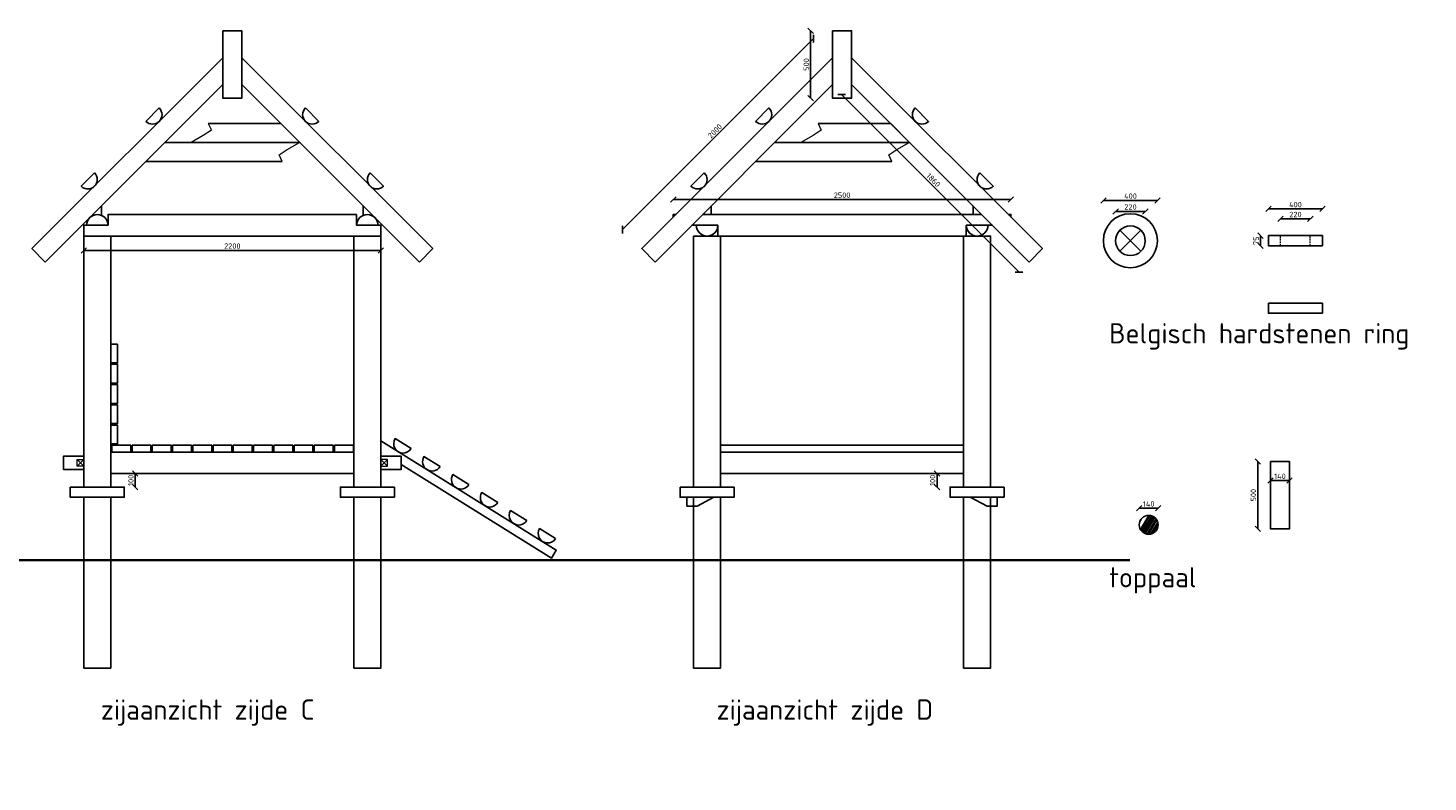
# Model space of a CAD drawing. Header units: metres. Extents: x -170212 to 42557, y -53864 to 18192.
# Tile 10 of 28: x 6048 to 16417, y 3902 to 9486. Entities that reach past the tile are written whole.
import ezdxf

# ---------------------------------------------------------------- set-up
doc = ezdxf.new("R2010")
doc.units = ezdxf.units.M
doc.header["$LTSCALE"] = 2
doc.linetypes.add('HIDDEN', pattern=[9.525, 6.35, -3.175])
for name, color, linetype, lineweight in [('N-CO-HC-HOUTVORM_HIDDEN-G', 8, 'HIDDEN', 18), ('N-CO-HC-HOUTVORM_kops-A', 253, 'Continuous', 5), ('N-CO-HC-HOUTVORM_ZICHT_1-G', 30, 'Continuous', 25), ('N-CO-HC-HOUTVORM_ZICHT_2-G', 1, 'Continuous', 18), ('N-CO-HC-PEIL-G', 7, 'AL-MAAIVELD', 35), ('X-XX-AL-DETAIL1-T50', 130, 'Continuous', 50)]:
    doc.layers.add(name, color=color, linetype=linetype, lineweight=lineweight)
doc.layers.add('TM00_MAATVOERING', color=7, linetype='Continuous')
doc.styles.add('NLCS-ISO', font='NLCS-ISO.ttf')
doc.styles.add('NLCS-ISO-M50-T50', font='NLCS-ISO.ttf', dxfattribs={"height": 0.25})
doc.linetypes.add('AL-MAAIVELD', pattern='A,12,[40,NLCS.SHX,S=1,R=0,X=0,Y=-0.5],12', length=24)
doc.dimstyles.new('NLCS RODOR-DIM-020mm', dxfattribs={"dimscale": 20, "dimtxt": 2, "dimasz": 2, "dimexe": 1.25, "dimexo": 0.625, "dimtad": 1, "dimdec": 0, "dimzin": 1, "dimdsep": 46, "dimtxsty": 'NLCS-ISO', "dimblk": 'OBLIQUE', "dimcen": 0, "dimse1": 1, "dimse2": 1, "dimclrd": 256, "dimclre": 1, "dimclrt": 256, "dimadec": 0, "dimazin": 0, "dimtfac": 1, "dimtdec": 0, "dimtmove": 0, "dimatfit": 0, "dimfxl": 1, "dimtolj": 1, "dimtzin": 0, "dimlwd": -1, "dimlwe": -1, "dimarcsym": 0})

# ---------------------------------------------------------------- blocks, each defined once
blk = doc.blocks.new('_Oblique')
at = {"color": 0, "linetype": 'ByBlock', "lineweight": -2}
blk.add_line((-0.5, -0.5), (0.5, 0.5), dxfattribs=at)
blk = doc.blocks.new('*D74')
at = {"layer": 'Defpoints', "color": 0, "transparency": 16777216}
for p in [(15251, 6276), (15157, 5776), (15251, 5776)]:
    blk.add_point(p, dxfattribs=at)
at = {"layer": 'TM00_MAATVOERING', "transparency": 16777216}
blk.add_line((15157, 6276), (15157, 5776), dxfattribs=at)
at = {"layer": 'TM00_MAATVOERING', "transparency": 16777216, "xscale": 40, "yscale": 40, "zscale": 40}
for p, rotation in [((15157, 6276), 90), ((15157, 5776), 270)]:
    blk.add_blockref('_Oblique', p, dxfattribs=dict(at, rotation=rotation))
at = {"layer": 'TM00_MAATVOERING', "transparency": 16777216, "insert": (15124, 6026), "char_height": 40, "attachment_point": 5, "rotation": 90, "style": 'NLCS-ISO'}
blk.add_mtext('\\A1;500', dxfattribs=at)
blk = doc.blocks.new('*D75')
at = {"layer": 'Defpoints', "color": 0, "transparency": 16777216}
for p in [(15251, 6276), (15391, 6276), (15391, 6134)]:
    blk.add_point(p, dxfattribs=at)
at = {"layer": 'TM00_MAATVOERING', "transparency": 16777216}
blk.add_line((15251, 6134), (15391, 6134), dxfattribs=at)
at = {"layer": 'TM00_MAATVOERING', "transparency": 16777216, "xscale": 40, "yscale": 40, "zscale": 40, "rotation": 180}
blk.add_blockref('_Oblique', (15251, 6134), dxfattribs=at)
at = {"layer": 'TM00_MAATVOERING', "transparency": 16777216, "xscale": 40, "yscale": 40, "zscale": 40}
blk.add_blockref('_Oblique', (15391, 6134), dxfattribs=at)
at = {"layer": 'TM00_MAATVOERING', "transparency": 16777216, "insert": (15321, 6166), "char_height": 40, "attachment_point": 5, "style": 'NLCS-ISO'}
blk.add_mtext('\\A1;140', dxfattribs=at)
blk = doc.blocks.new('*D76')
at = {"layer": 'Defpoints', "color": 0, "transparency": 16777216}
for p in [(14419, 5929), (14279, 5807), (14419, 5807)]:
    blk.add_point(p, dxfattribs=at)
at = {"layer": 'TM00_MAATVOERING', "transparency": 16777216}
blk.add_line((14279, 5929), (14419, 5929), dxfattribs=at)
at = {"layer": 'TM00_MAATVOERING', "transparency": 16777216, "xscale": 40, "yscale": 40, "zscale": 40, "rotation": 180}
blk.add_blockref('_Oblique', (14279, 5929), dxfattribs=at)
at = {"layer": 'TM00_MAATVOERING', "transparency": 16777216, "xscale": 40, "yscale": 40, "zscale": 40}
blk.add_blockref('_Oblique', (14419, 5929), dxfattribs=at)
at = {"layer": 'TM00_MAATVOERING', "transparency": 16777216, "insert": (14349, 5961), "char_height": 40, "attachment_point": 5, "style": 'NLCS-ISO'}
blk.add_mtext('\\A1;140', dxfattribs=at)
blk = doc.blocks.new('*D94')
at = {"layer": 'Defpoints', "color": 0, "transparency": 16777216}
for p in [(14414, 8209), (14014, 7911), (14414, 7911)]:
    blk.add_point(p, dxfattribs=at)
at = {"layer": 'TM00_MAATVOERING', "transparency": 16777216}
blk.add_line((14014, 8209), (14414, 8209), dxfattribs=at)
at = {"layer": 'TM00_MAATVOERING', "transparency": 16777216, "xscale": 40, "yscale": 40, "zscale": 40, "rotation": 180}
blk.add_blockref('_Oblique', (14014, 8209), dxfattribs=at)
at = {"layer": 'TM00_MAATVOERING', "transparency": 16777216, "xscale": 40, "yscale": 40, "zscale": 40}
blk.add_blockref('_Oblique', (14414, 8209), dxfattribs=at)
at = {"layer": 'TM00_MAATVOERING', "transparency": 16777216, "insert": (14214, 8241), "char_height": 40, "attachment_point": 5, "style": 'NLCS-ISO'}
blk.add_mtext('\\A1;400', dxfattribs=at)
blk = doc.blocks.new('*D95')
at = {"layer": 'Defpoints', "color": 0, "transparency": 16777216}
for p in [(14324, 8128), (14104, 7911), (14324, 7911)]:
    blk.add_point(p, dxfattribs=at)
at = {"layer": 'TM00_MAATVOERING', "transparency": 16777216}
blk.add_line((14104, 8128), (14324, 8128), dxfattribs=at)
at = {"layer": 'TM00_MAATVOERING', "transparency": 16777216, "xscale": 40, "yscale": 40, "zscale": 40, "rotation": 180}
blk.add_blockref('_Oblique', (14104, 8128), dxfattribs=at)
at = {"layer": 'TM00_MAATVOERING', "transparency": 16777216, "xscale": 40, "yscale": 40, "zscale": 40}
blk.add_blockref('_Oblique', (14324, 8128), dxfattribs=at)
at = {"layer": 'TM00_MAATVOERING', "transparency": 16777216, "insert": (14214, 8161), "char_height": 40, "attachment_point": 5, "style": 'NLCS-ISO'}
blk.add_mtext('\\A1;220', dxfattribs=at)
blk = doc.blocks.new('*D96')
at = {"layer": 'Defpoints', "color": 0, "transparency": 16777216}
for p in [(15636, 8146), (15236, 7948), (15636, 7948)]:
    blk.add_point(p, dxfattribs=at)
at = {"layer": 'TM00_MAATVOERING', "transparency": 16777216}
blk.add_line((15236, 8146), (15636, 8146), dxfattribs=at)
at = {"layer": 'TM00_MAATVOERING', "transparency": 16777216, "xscale": 40, "yscale": 40, "zscale": 40, "rotation": 180}
blk.add_blockref('_Oblique', (15236, 8146), dxfattribs=at)
at = {"layer": 'TM00_MAATVOERING', "transparency": 16777216, "xscale": 40, "yscale": 40, "zscale": 40}
blk.add_blockref('_Oblique', (15636, 8146), dxfattribs=at)
at = {"layer": 'TM00_MAATVOERING', "transparency": 16777216, "insert": (15436, 8178), "char_height": 40, "attachment_point": 5, "style": 'NLCS-ISO'}
blk.add_mtext('\\A1;400', dxfattribs=at)
blk = doc.blocks.new('*D97')
at = {"layer": 'Defpoints', "color": 0, "transparency": 16777216}
for p in [(15546, 8072), (15326, 7948), (15546, 7948)]:
    blk.add_point(p, dxfattribs=at)
at = {"layer": 'TM00_MAATVOERING', "transparency": 16777216}
blk.add_line((15326, 8072), (15546, 8072), dxfattribs=at)
at = {"layer": 'TM00_MAATVOERING', "transparency": 16777216, "xscale": 40, "yscale": 40, "zscale": 40, "rotation": 180}
blk.add_blockref('_Oblique', (15326, 8072), dxfattribs=at)
at = {"layer": 'TM00_MAATVOERING', "transparency": 16777216, "xscale": 40, "yscale": 40, "zscale": 40}
blk.add_blockref('_Oblique', (15546, 8072), dxfattribs=at)
at = {"layer": 'TM00_MAATVOERING', "transparency": 16777216, "insert": (15436, 8105), "char_height": 40, "attachment_point": 5, "style": 'NLCS-ISO'}
blk.add_mtext('\\A1;220', dxfattribs=at)
blk = doc.blocks.new('*D98')
at = {"layer": 'Defpoints', "color": 0, "transparency": 16777216}
for p in [(15236, 7948), (15177, 7873), (15236, 7873)]:
    blk.add_point(p, dxfattribs=at)
at = {"layer": 'TM00_MAATVOERING', "transparency": 16777216}
blk.add_line((15177, 7948), (15177, 7873), dxfattribs=at)
at = {"layer": 'TM00_MAATVOERING', "transparency": 16777216, "xscale": 40, "yscale": 40, "zscale": 40}
for p, rotation in [((15177, 7948), 90), ((15177, 7873), 270)]:
    blk.add_blockref('_Oblique', p, dxfattribs=dict(at, rotation=rotation))
at = {"layer": 'TM00_MAATVOERING', "transparency": 16777216, "insert": (15145, 7911), "char_height": 40, "attachment_point": 5, "rotation": 90, "style": 'NLCS-ISO'}
blk.add_mtext('\\A1;75', dxfattribs=at)
blk = doc.blocks.new('*D107')
at = {"layer": 'Defpoints', "color": 0, "transparency": 16777216}
for p in [(6462, 7945), (8662, 7945), (8662, 7838)]:
    blk.add_point(p, dxfattribs=at)
at = {"layer": 'TM00_MAATVOERING', "transparency": 16777216}
blk.add_line((6462, 7838), (8662, 7838), dxfattribs=at)
at = {"layer": 'TM00_MAATVOERING', "transparency": 16777216, "xscale": 40, "yscale": 40, "zscale": 40, "rotation": 180}
blk.add_blockref('_Oblique', (6462, 7838), dxfattribs=at)
at = {"layer": 'TM00_MAATVOERING', "transparency": 16777216, "xscale": 40, "yscale": 40, "zscale": 40}
blk.add_blockref('_Oblique', (8662, 7838), dxfattribs=at)
at = {"layer": 'TM00_MAATVOERING', "transparency": 16777216, "insert": (7562, 7871), "char_height": 40, "attachment_point": 5, "style": 'NLCS-ISO'}
blk.add_mtext('\\A1;2200', dxfattribs=at)
blk = doc.blocks.new('*D108')
at = {"layer": 'Defpoints', "color": 0, "transparency": 16777216}
for p in [(12078, 9466), (11845, 8966), (12078, 8966)]:
    blk.add_point(p, dxfattribs=at)
at = {"layer": 'TM00_MAATVOERING', "transparency": 16777216}
blk.add_line((11845, 9466), (11845, 8966), dxfattribs=at)
at = {"layer": 'TM00_MAATVOERING', "transparency": 16777216, "xscale": 40, "yscale": 40, "zscale": 40}
for p, rotation in [((11845, 9466), 90), ((11845, 8966), 270)]:
    blk.add_blockref('_Oblique', p, dxfattribs=dict(at, rotation=rotation))
at = {"layer": 'TM00_MAATVOERING', "transparency": 16777216, "insert": (11813, 9216), "char_height": 40, "attachment_point": 5, "rotation": 90, "style": 'NLCS-ISO'}
blk.add_mtext('\\A1;500', dxfattribs=at)
blk = doc.blocks.new('*D109')
at = {"layer": 'Defpoints', "color": 0, "transparency": 16777216}
for p in [(11866, 9408), (12008, 9266), (10594, 7852)]:
    blk.add_point(p, dxfattribs=at)
at = {"layer": 'TM00_MAATVOERING', "transparency": 16777216}
blk.add_line((10452, 7993), (11866, 9408), dxfattribs=at)
at = {"layer": 'TM00_MAATVOERING', "transparency": 16777216, "xscale": 40, "yscale": 40, "zscale": 40}
for p, rotation in [((11866, 9408), 45), ((10452, 7993), 225)]:
    blk.add_blockref('_Oblique', p, dxfattribs=dict(at, rotation=rotation))
at = {"layer": 'TM00_MAATVOERING', "transparency": 16777216, "insert": (11136, 8723), "char_height": 40, "attachment_point": 5, "rotation": 45, "style": 'NLCS-ISO'}
blk.add_mtext('\\A1;2000', dxfattribs=at)
blk = doc.blocks.new('*D110')
at = {"layer": 'Defpoints', "color": 0, "transparency": 16777216}
for p in [(12148, 9068), (13389, 7679), (13463, 7753)]:
    blk.add_point(p, dxfattribs=at)
at = {"layer": 'TM00_MAATVOERING', "transparency": 16777216}
blk.add_line((12074, 8994), (13389, 7679), dxfattribs=at)
at = {"layer": 'TM00_MAATVOERING', "transparency": 16777216, "xscale": 40, "yscale": 40, "zscale": 40}
for p, rotation in [((12074, 8994), 135), ((13389, 7679), 315)]:
    blk.add_blockref('_Oblique', p, dxfattribs=dict(at, rotation=rotation))
at = {"layer": 'TM00_MAATVOERING', "transparency": 16777216, "insert": (12754, 8360), "char_height": 40, "attachment_point": 5, "rotation": 315, "style": 'NLCS-ISO'}
blk.add_mtext('\\A1;1860', dxfattribs=at)
blk = doc.blocks.new('*D111')
at = {"layer": 'Defpoints', "color": 0, "transparency": 16777216}
for p in [(13328, 8216), (10828, 8105), (13328, 8105)]:
    blk.add_point(p, dxfattribs=at)
at = {"layer": 'TM00_MAATVOERING', "transparency": 16777216}
blk.add_line((10828, 8216), (13328, 8216), dxfattribs=at)
at = {"layer": 'TM00_MAATVOERING', "transparency": 16777216, "xscale": 40, "yscale": 40, "zscale": 40, "rotation": 180}
blk.add_blockref('_Oblique', (10828, 8216), dxfattribs=at)
at = {"layer": 'TM00_MAATVOERING', "transparency": 16777216, "xscale": 40, "yscale": 40, "zscale": 40}
blk.add_blockref('_Oblique', (13328, 8216), dxfattribs=at)
at = {"layer": 'TM00_MAATVOERING', "transparency": 16777216, "insert": (12078, 8248), "char_height": 40, "attachment_point": 5, "style": 'NLCS-ISO'}
blk.add_mtext('\\A1;2500', dxfattribs=at)
blk = doc.blocks.new('*D326')
at = {"layer": 'Defpoints', "color": 0, "transparency": 16777216}
for p in [(6345, 6186), (6843, 6186), (6545, 6086)]:
    blk.add_point(p, dxfattribs=at)
at = {"layer": 'TM00_MAATVOERING', "transparency": 16777216}
blk.add_line((6843, 6086), (6843, 6186), dxfattribs=at)
at = {"layer": 'TM00_MAATVOERING', "transparency": 16777216, "xscale": 40, "yscale": 40, "zscale": 40}
for p, rotation in [((6843, 6186), 90), ((6843, 6086), 270)]:
    blk.add_blockref('_Oblique', p, dxfattribs=dict(at, rotation=rotation))
at = {"layer": 'TM00_MAATVOERING', "transparency": 16777216, "insert": (6810, 6136), "char_height": 40, "attachment_point": 5, "rotation": 90, "style": 'NLCS-ISO'}
blk.add_mtext('\\A1;100', dxfattribs=at)
blk = doc.blocks.new('*D327')
at = {"layer": 'Defpoints', "color": 0, "transparency": 16777216}
for p in [(12283, 6186), (12781, 6186), (12483, 6086)]:
    blk.add_point(p, dxfattribs=at)
at = {"layer": 'TM00_MAATVOERING', "transparency": 16777216}
blk.add_line((12781, 6086), (12781, 6186), dxfattribs=at)
at = {"layer": 'TM00_MAATVOERING', "transparency": 16777216, "xscale": 40, "yscale": 40, "zscale": 40}
for p, rotation in [((12781, 6186), 90), ((12781, 6086), 270)]:
    blk.add_blockref('_Oblique', p, dxfattribs=dict(at, rotation=rotation))
at = {"layer": 'TM00_MAATVOERING', "transparency": 16777216, "insert": (12748, 6136), "char_height": 40, "attachment_point": 5, "rotation": 90, "style": 'NLCS-ISO'}
blk.add_mtext('\\A1;100', dxfattribs=at)

msp = doc.modelspace()

# ---------------------------------------------------------------- hatches: boundary and pattern name
at = {"layer": 'N-CO-HC-HOUTVORM_kops-A'}
h = msp.add_hatch(dxfattribs=at)
h.set_pattern_fill('KOPSHOUT', color=256, scale=2)
h.set_pattern_definition([(60, (0, -576.21), (-173.205, 100), []), (60, (10, -576.21), (-173.205, 100), []), (60, (12, -576.21), (-173.205, 100), []), (60, (24, -576.21), (-173.205, 100), []), (60, (34, -576.21), (-173.205, 100), []), (60, (40, -576.21), (-173.205, 100), []), (60, (42, -576.21), (-173.205, 100), []), (60, (44, -576.21), (-173.205, 100), []), (60, (54, -576.21), (-173.205, 100), []), (60, (56, -576.21), (-173.205, 100), []), (60, (70, -576.21), (-173.205, 100), []), (60, (74, -576.21), (-173.205, 100), []), (60, (80, -576.21), (-173.205, 100), []), (60, (82, -576.21), (-173.205, 100), []), (60, (96, -576.21), (-173.205, 100), []), (60, (98, -576.21), (-173.205, 100), []), (60, (102, -576.21), (-173.205, 100), []), (60, (106, -576.21), (-173.205, 100), []), (60, (116, -576.21), (-173.205, 100), []), (60, (118, -576.21), (-173.205, 100), []), (60, (120, -576.21), (-173.205, 100), []), (60, (132, -576.21), (-173.205, 100), []), (60, (138, -576.21), (-173.205, 100), []), (60, (148, -576.21), (-173.205, 100), []), (60, (150, -576.21), (-173.205, 100), []), (60, (158, -576.21), (-173.205, 100), []), (60, (160, -576.21), (-173.205, 100), []), (60, (162, -576.21), (-173.205, 100), []), (60, (166, -576.21), (-173.205, 100), []), (60, (174, -576.21), (-173.205, 100), []), (60, (176, -576.21), (-173.205, 100), []), (60, (182, -576.21), (-173.205, 100), []), (60, (186, -576.21), (-173.205, 100), []), (60, (192, -576.21), (-173.205, 100), []), (60, (194, -576.21), (-173.205, 100), [])])
edge = h.paths.add_edge_path()
edge.add_arc((14348.8, 5806.8), 70, 0, 360)

# ---------------------------------------------------------------- linework, layer by layer
for p in [(11536.4, 8794.8), (12619.2, 8794.8), (11057.3, 8314.3), (11065, 8323.4), (13090.6, 8323.4), (13098.2, 8314.3)]:
    msp.add_point(p)
at = {"layer": 'N-CO-HC-HOUTVORM_HIDDEN-G'}
for p, q in [((15325.7, 7873.2), (15325.7, 7948.2)), ((15545.7, 7873.2), (15545.7, 7948.2))]:
    msp.add_line(p, q, dxfattribs=at)
at = {"layer": 'N-CO-HC-HOUTVORM_ZICHT_1-G'}
for points in [[(7491.8, 9466.2), (7491.8, 8966.2), (7631.8, 8966.2), (7631.8, 9466.2)], [(12007.8, 9466.2), (12007.8, 8966.2), (12147.8, 8966.2), (12147.8, 9466.2)], [(6176.5, 7753), (7491.8, 9068.2), (7491.8, 9266.2), (6077.6, 7852)], [(8947, 7753), (7631.8, 9068.2), (7631.8, 9266.2), (9046, 7852)], [(10692.6, 7753), (12007.8, 9068.2), (12007.8, 9266.2), (10593.6, 7852)], [(13463, 7753), (12147.8, 9068.2), (12147.8, 9266.2), (13562, 7852)], [(8481.8, 8105), (6641.8, 8105), (6641.8, 8025), (6461.8, 8025), (6461.8, 7945), (8661.8, 7945), (8661.8, 8025), (8481.8, 8025)], [(15235.7, 7948.2), (15235.7, 7873.2), (15635.7, 7873.2), (15635.7, 7948.2)], [(15235.7, 7448.2), (15235.7, 7373.2), (15635.7, 7373.2), (15635.7, 7448.2)], [(6711.8, 7145.8), (6661.8, 7145.8), (6661.8, 7005.8), (6711.8, 7005.8)], [(6711.8, 6995.8), (6661.8, 6995.8), (6661.8, 6855.8), (6711.8, 6855.8)], [(6711.8, 6845.8), (6661.8, 6845.8), (6661.8, 6705.8), (6711.8, 6705.8)], [(6711.8, 6695.8), (6661.8, 6695.8), (6661.8, 6555.8), (6711.8, 6555.8)], [(6711.8, 6545.8), (6661.8, 6545.8), (6661.8, 6405.8), (6711.8, 6405.8)], [(6661.8, 6185.8), (8461.8, 6185.8), (8461.8, 6345.8), (6661.8, 6345.8)], [(6669.1, 6395.8), (6669.1, 6345.8), (6809.1, 6345.8), (6809.1, 6395.8)], [(6819.1, 6395.8), (6819.1, 6345.8), (6959.1, 6345.8), (6959.1, 6395.8)], [(6969.1, 6395.8), (6969.1, 6345.8), (7109.1, 6345.8), (7109.1, 6395.8)], [(7119.1, 6395.8), (7119.1, 6345.8), (7259.1, 6345.8), (7259.1, 6395.8)], [(7269.1, 6395.8), (7269.1, 6345.8), (7409.1, 6345.8), (7409.1, 6395.8)], [(7419.1, 6395.8), (7419.1, 6345.8), (7559.1, 6345.8), (7559.1, 6395.8)], [(7569.1, 6395.8), (7569.1, 6345.8), (7709.1, 6345.8), (7709.1, 6395.8)], [(7719.1, 6395.8), (7719.1, 6345.8), (7859.1, 6345.8), (7859.1, 6395.8)], [(7869.1, 6395.8), (7869.1, 6345.8), (8009.1, 6345.8), (8009.1, 6395.8)], [(8019.1, 6395.8), (8019.1, 6345.8), (8159.1, 6345.8), (8159.1, 6395.8)], [(8169.1, 6395.8), (8169.1, 6345.8), (8309.1, 6345.8), (8309.1, 6395.8)], [(8319.1, 6395.8), (8319.1, 6345.8), (8459.1, 6345.8), (8459.1, 6395.8)], [(11177.8, 6395.8), (11177.8, 6345.8), (12977.8, 6345.8), (12977.8, 6395.8)], [(11177.8, 6185.8), (12977.8, 6185.8), (12977.8, 6345.8), (11177.8, 6345.8)], [(15251.5, 6276.2), (15251.5, 5776.2), (15391.5, 5776.2), (15391.5, 6276.2)], [(6361.8, 6085.8), (6361.8, 6010.8), (6761.8, 6010.8), (6761.8, 6085.8)], [(8761.8, 6085.8), (8761.8, 6010.8), (8361.8, 6010.8), (8361.8, 6085.8)], [(10877.8, 6085.8), (10877.8, 6010.8), (11277.8, 6010.8), (11277.8, 6085.8)], [(13277.8, 6085.8), (13277.8, 6010.8), (12877.8, 6010.8), (12877.8, 6085.8)], [(11128.9, 6010.8), (11128.9, 6010.8), (10928.9, 6010.8), (10928.9, 5945.8), (11003.9, 5945.8)], [(13026.7, 6010.8), (13026.7, 6010.8), (13226.7, 6010.8), (13226.7, 5945.8), (13151.7, 5945.8)]]:
    msp.add_lwpolyline(points, close=True, dxfattribs=at)
for points in [[(7020.4, 8893.8), (6921.4, 8794.8, 1)], [(8103.2, 8893.8), (8202.2, 8794.8, -1)], [(11536.4, 8893.8), (11437.4, 8794.8, 1)], [(12619.2, 8893.8), (12718.2, 8794.8, -1)], [(6541.3, 8413.3), (6442.3, 8314.3, 1)], [(8582.2, 8413.3), (8681.2, 8314.3, -1)], [(11057.3, 8413.3), (10958.3, 8314.3, 1)], [(13098.2, 8413.3), (13197.2, 8314.3, -1)], [(6481.8, 8025, -1), (6641.8, 8025)], [(8641.8, 8025, 1), (8481.8, 8025)], [(10997.8, 8025, 1), (11157.8, 8025)], [(13157.8, 8025, -1), (12997.8, 8025)], [(8886.2, 6370.8), (8767.4, 6444.7, 1)], [(9100.2, 6237.6), (8981.3, 6311.6, 1)], [(9314.2, 6104.5), (9195.3, 6178.5, 1)], [(9528.1, 5971.4), (9409.3, 6045.3, 1)], [(9742.1, 5838.2), (9623.2, 5912.2, 1)], [(9956, 5705.1), (9837.2, 5779.1, 1)]]:
    msp.add_lwpolyline(points, format="xyb", close=True, dxfattribs=at)
for points in [[(7384, 8778.2), (7921.8, 8778.2), (8061.8, 8638.2), (7256.6, 8638.2)], [(11900, 8778.2), (12437.8, 8778.2), (12577.8, 8638.2), (11772.6, 8638.2)], [(7803.8, 8638.2), (7061.8, 8638.2), (6921.8, 8498.2), (7931.2, 8498.2)], [(12319.8, 8638.2), (11577.8, 8638.2), (11437.8, 8498.2), (12447.2, 8498.2)], [(6531.8, 8099.2), (6531.8, 8108.2)], [(6591.8, 8168.2), (6591.8, 8099.2)], [(8531.8, 8168.2), (8531.8, 8099.2)], [(8591.8, 8099.2), (8591.8, 8108.2)], [(10827.8, 8086.2), (10827.8, 8105), (10846.6, 8105)], [(11044.6, 8105), (13111, 8105)], [(11047.8, 8105), (11047.8, 8108.2)], [(11107.8, 8168.2), (11107.8, 8105)], [(13047.8, 8168.2), (13047.8, 8105)], [(13107.8, 8105), (13107.8, 8108.2)], [(13309, 8105), (13327.8, 8105), (13327.8, 8086.2)], [(13191, 8025), (12997.8, 8025), (12997.8, 7945), (11157.8, 7945), (11157.8, 8025), (10964.6, 8025)], [(6461.8, 6085.8), (6461.8, 7945), (6661.8, 7945), (6661.8, 6085.8)], [(6591.8, 7945), (6531.8, 7945)], [(8661.8, 6085.8), (8661.8, 7945), (8461.8, 7945), (8461.8, 6085.8)], [(8531.8, 7945), (8591.8, 7945)], [(10977.8, 6085.8), (10977.8, 7945), (11177.8, 7945), (11177.8, 6085.8)], [(11107.8, 7950.9), (11107.8, 7945), (11047.8, 7945), (11047.8, 7950.9)], [(13177.8, 6085.8), (13177.8, 7945), (12977.8, 7945), (12977.8, 6085.8)], [(13047.8, 7950.9), (13047.8, 7945), (13107.8, 7945), (13107.8, 7950.9)], [(8661.8, 6428.3), (9961.5, 5619.3), (9924.5, 5559.8), (8811.8, 6252.5)], [(6461.8, 6315.4), (6311.8, 6315.4), (6311.8, 6215.4), (6461.8, 6215.4)], [(6661.8, 6215.4), (6661.8, 6315.4)], [(8461.8, 6215.4), (8461.8, 6315.4)], [(8661.8, 6315.4), (8811.8, 6315.4), (8811.8, 6215.4), (8661.8, 6215.4)], [(6661.8, 6010.8), (6661.8, 4745), (6461.8, 4745), (6461.8, 6010.8)], [(8461.8, 6010.8), (8461.8, 4745), (8661.8, 4745), (8661.8, 6010.8)], [(11177.8, 6010.8), (11177.8, 4745), (10977.8, 4745), (10977.8, 6010.8)], [(12977.8, 6010.8), (12977.8, 4745), (13177.8, 4745), (13177.8, 6010.8)]]:
    msp.add_lwpolyline(points, dxfattribs=at)
for centre, radius in [((14213.5, 7910.7), 200), ((14213.5, 7910.7), 110), ((14348.8, 5806.8), 70)]:
    msp.add_circle(centre, radius, dxfattribs=at)
at = {"layer": 'N-CO-HC-HOUTVORM_ZICHT_2-G'}
for p, q in [((14135.7, 7832.9), (14291.3, 7988.5)), ((14135.7, 7988.5), (14291.3, 7832.9)), ((6461.8, 6290.4), (6411.8, 6240.4)), ((6461.8, 6240.4), (6411.8, 6290.4)), ((8661.8, 6290.4), (8711.8, 6240.4)), ((8661.8, 6240.4), (8711.8, 6290.4))]:
    msp.add_line(p, q, dxfattribs=at)
at = {"layer": 'N-CO-HC-HOUTVORM_ZICHT_2-G', "flags": 128}
for points in [[(7384, 8778.2), (7407.4, 8730.2), (7347, 8689.9), (7256.6, 8638.2)], [(11900, 8778.2), (11923.5, 8730.2), (11863, 8689.9), (11772.6, 8638.2)], [(7931.2, 8498.2), (7907.8, 8546.2), (7968.2, 8586.5), (8058.7, 8638.2)], [(12447.2, 8498.2), (12423.8, 8546.2), (12484.3, 8586.5), (12574.7, 8638.2)]]:
    msp.add_lwpolyline(points, dxfattribs=at)
at = {"layer": 'N-CO-HC-HOUTVORM_ZICHT_2-G'}
for points in [[(6461.8, 6290.4), (6461.8, 6240.4), (6411.8, 6240.4), (6411.8, 6290.4)], [(8661.8, 6290.4), (8661.8, 6240.4), (8711.8, 6240.4), (8711.8, 6290.4)]]:
    msp.add_lwpolyline(points, close=True, dxfattribs=at)
at = {"layer": 'N-CO-HC-PEIL-G', "ltscale": 20, "flags": 128}
msp.add_lwpolyline([(-3603.8, 5545.8), (14208.6, 5545.8)], dxfattribs=at)

# ---------------------------------------------------------------- texts
at = {"layer": 'X-XX-AL-DETAIL1-T50', "char_height": 150, "attachment_point": 1, "style": 'NLCS-ISO-M50-T50'}
for s, heights, insert in [('{\\C3;Belgisch hardstenen ring}', [0], (14055.8, 7300.1)), ('{\\C3;toppaal}', [0], (14055.8, 5493.2)), ('{\\C2;zijaanzicht zijde C}', [177.6], (6587.6, 4513.2)), ('{\\C2;zijaanzicht zijde D}', [0], (11148.2, 4513.2))]:
    msp.add_mtext_dynamic_manual_height_columns(s, width=2003051.232, gutter_width=1250, heights=heights, dxfattribs=dict(at, insert=insert))

# ---------------------------------------------------------------- dimensions: what is measured, and where the dimension line sits
at = {"layer": 'TM00_MAATVOERING'}
for base, p1, p2, picture, middle in [((11845, 8966.2), (12077.8, 9466.2), (12077.8, 8966.2), '*D108', (11812.5, 9216.2)), ((15177.2, 7873.2), (15235.7, 7948.2), (15235.7, 7873.2), '*D98', (15144.7, 7910.7)), ((15156.6, 5776.2), (15251.5, 6276.2), (15251.5, 5776.2), '*D74', (15124.1, 6026.2)), ((6842.9, 6185.8), (6544.6, 6085.8), (6344.6, 6185.8), '*D326', (6810.4, 6135.8)), ((12781, 6185.8), (12482.7, 6085.8), (12282.7, 6185.8), '*D327', (12748.5, 6135.8))]:
    dim = msp.add_linear_dim(base=base, p1=p1, p2=p2, angle=90, dimstyle='NLCS RODOR-DIM-020mm', dxfattribs=at)
    dim.commit()
    dim.dimension.update_dxf_attribs({"geometry": picture, "text_midpoint": middle})
for p1, p2, distance, picture, middle in [((10593.6, 7852), (12007.8, 9266.2), 199.9, '*D109', (11136.3, 8723.4)), ((12147.8, 9068.2), (13463, 7753), -104.6, '*D110', (12754.4, 8359.6)), ((10827.8, 8105), (13327.8, 8105), 110.7, '*D111', (12077.8, 8248.2))]:
    dim = msp.add_aligned_dim(p1=p1, p2=p2, distance=distance, dimstyle='NLCS RODOR-DIM-020mm', dxfattribs=at)
    dim.commit()
    dim.dimension.update_dxf_attribs({"geometry": picture, "text_midpoint": middle})
for base, p1, p2, picture, middle in [((14413.5, 8208.7), (14013.5, 7910.7), (14413.5, 7910.7), '*D94', (14213.5, 8241.2)), ((15635.7, 8145.6), (15235.7, 7948.2), (15635.7, 7948.2), '*D96', (15435.7, 8178.1)), ((14323.5, 8128.1), (14103.5, 7910.7), (14323.5, 7910.7), '*D95', (14213.5, 8160.6)), ((15545.7, 8072.1), (15325.7, 7948.2), (15545.7, 7948.2), '*D97', (15435.7, 8104.6)), ((8661.8, 7838.3), (6461.8, 7945), (8661.8, 7945), '*D107', (7561.8, 7870.8)), ((15391.5, 6133.7), (15251.5, 6276.2), (15391.5, 6276.2), '*D75', (15321.5, 6166.2)), ((14418.8, 5929), (14278.8, 5806.8), (14418.8, 5806.8), '*D76', (14348.8, 5961.5))]:
    dim = msp.add_linear_dim(base=base, p1=p1, p2=p2, dimstyle='NLCS RODOR-DIM-020mm', dxfattribs=at)
    dim.commit()
    dim.dimension.update_dxf_attribs({"geometry": picture, "text_midpoint": middle})

doc.saveas('drawing.dxf')
